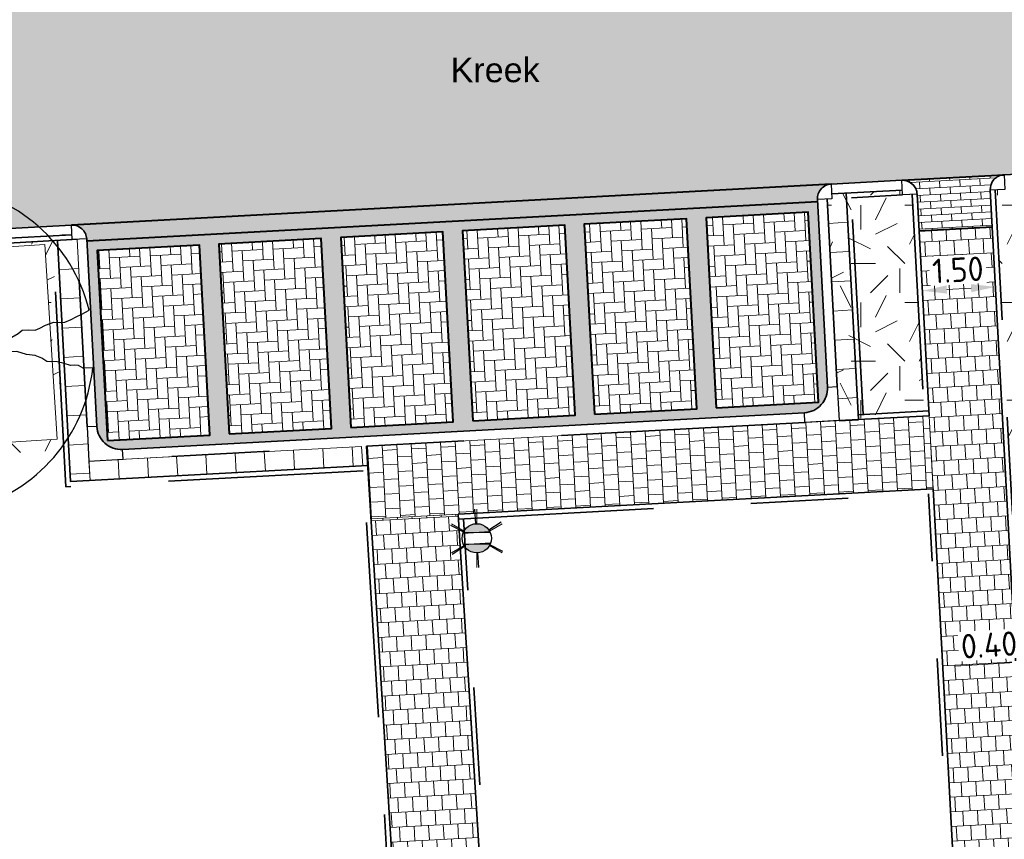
# Model space of a CAD drawing. Header units: metres. Extents: x 162305 to 163132, y 502542 to 502928.
# Tile 121 of 222: x 162471 to 162491, y 502844 to 502861. Entities that reach past the tile are written whole.
import ezdxf
from ezdxf.enums import TextEntityAlignment as Align

# ---------------------------------------------------------------- set-up
doc = ezdxf.new("R2010")
doc.units = ezdxf.units.M
for name, pattern in [('VH-OPSLUITBAND-SO', [10, 4, -2, 2, -2]), ('VH-TROTTOIRBAND-SO', [15, 5, -2, 2, -2, 2, -2]), ('ZZ-HIDDEN-SO', [4, 2, -2])]:
    doc.linetypes.add(name, pattern=pattern)
for name, color, linetype, lineweight, true_color in [('B-WE-OV-LICHTMAST-S-200', 190, 'Continuous', 18, 0x7f00ff), ('N-BH-VH-VERHARDING_BETONSTRAATSTEEN-Matje', 253, 'Continuous', 13, 0x828282), ('N-BH-VH-VERHARDING_TEGEL-A', 253, 'Continuous', 13, 0x828282), ('N-BH-VH-VERHARDING_TEGEL-Grijs', 253, 'Continuous', 13, 0x828282), ('N-WE-GR-BOOM-S', 3, 'Continuous', 25, 0x00ff00), ('N-WE-GR-PLANTGATVERBETERING-A', 92, 'Continuous', 13, 0x00bd00), ('N-WE-OV-LICHTMAST-S-200', 190, 'Continuous', 25, 0x7f00ff), ('N-WE-VH-GOOT_BSS-G', 5, 'Continuous', 35, 0x0000ff), ('N-WE-VH-KANTOPSLUITING_OPSLUITBAND_100X200-G', 150, 'VH-OPSLUITBAND-SO', 35, 0x007fff), ('N-WE-VH-KANTOPSLUITING_TROTTOIRBAND_180X200-G', 6, 'VH-TROTTOIRBAND-SO', 35, 0xff00ff), ('N-WE-VH-VERHARDING_BETONSTRAATSTEEN_DF_HALFSTEENS_EDELGRIJS-A', 254, 'Continuous', 13, 0xbebebe), ('N01-WE-VH-OPENVERHARDING_BETONSTRAATSTEEN-A', 32, 'Continuous', 18, 0xbd5e00)]:
    doc.layers.add(name, color=color, linetype=linetype, lineweight=lineweight, true_color=true_color)
for name, color, linetype, lineweight in [('N-BH-VH-MATERIAALGRENS-G', 7, 'Continuous', 40), ('N-WE-GR-GRAS-A-200', 62, 'Continuous', 18), ('N-WE-VH-KANTOPSLUITING_BETONRUG-G', 7, 'ZZ-HIDDEN-SO', 35), ('N-WE-VH-KANTOPSLUITING_VOORKANTBAND-G', 50, 'Continuous', 35), ('N-WE-VH-OPENVERHARDING_BETONSTRAATSTEEN-A', 92, 'Continuous', 18), ('N-WE-VH-OPENVERHARDING_TEGEL-A', 92, 'Continuous', 18), ('NW-HOEKELEMENT PARKEERPLAATS', 2, 'Continuous', 30), ('X-XX-AL-LEGENDA-G', 7, 'Continuous', 0), ('X-XX-AL-M', 7, 'Continuous', 18)]:
    doc.layers.add(name, color=color, linetype=linetype, lineweight=lineweight)
doc.layers.add('X-XX-AL-HULPLIJN 01-G', color=1, linetype='Continuous', lineweight=18, true_color=0xff0000, plot=False)
doc.styles.add('NLCS-ISO', font='NLCS-ISO.ttf')
doc.styles.add('NLCS-ISO-M200-T25', font='NLCS-ISO.ttf', dxfattribs={"height": 0.5})
doc.styles.add('StyleArial', font='arial.ttf')
doc.dimstyles.new('NLCS-M200-T25-PIJL_L2_H2', dxfattribs={"dimscale": 0.2, "dimtxt": 2.5, "dimasz": 2.5, "dimexe": 2, "dimexo": 2, "dimgap": 0.7, "dimtad": 1, "dimzin": 0, "dimdsep": 46, "dimtxsty": 'NLCS-ISO-M200-T25', "dimcen": 0, "dimdle": 2, "dimclrd": 256, "dimclre": 256, "dimclrt": 256, "dimazin": 0, "dimtfac": 1, "dimtdec": 3, "dimtofl": 0, "dimtmove": 0, "dimatfit": 3, "dimfxl": 2, "dimfxlon": 1, "dimtfillclr": 256, "dimtolj": 1, "dimtzin": 0, "dimlwd": -1, "dimlwe": -1, "dimarcsym": 0})
pattern_1 = [(273.08552769, (0, 0), (0.165930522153, -0.291491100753), [0.3, -0.3]), (3.08552769, (0, 0), (-0.01614797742, 0.29956508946), [])]
pattern_2 = [(0, (0, 0), (2, 2), [0.5, -1.5]), (0, (1.1, 1.2), (2, 2), [0.5, -1.5]), (90, (0.2, 0.7), (-2, 2), [0.5, -1.5]), (90, (1, 1.4), (-2, 2), [0.5, -1.5]), (45, (0.4, 1.4), (0, 2), [0.5, -2.328427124]), (135, (1.1, 0), (-2, 0), [0.5, -2.328427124]), (26.5650512, (0.5, 0.6), (2, 8e-10), [0.5, -3.972135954]), (26.5650512, (1.4, 1.6), (2, 8e-10), [0.5, -3.972135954]), (63.43494882, (1.4, 0), (1e-10, 2), [0.5, -3.972135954]), (63.43494882, (0.5, 0.9), (1e-10, 2), [0.5, -3.972135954]), (63.43494882, (1.2, 0.4), (1e-10, 2), [0.5, -3.972135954]), (116.5650512, (0, 1.1), (-8e-10, 2), [0.5, -3.972135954]), (153.43494882, (0.4, 0.3), (-2, 1e-10), [0.5, -3.972135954])]

# ---------------------------------------------------------------- blocks, each defined once
blk = doc.blocks.new('*D423')
at = {"layer": 'Defpoints', "color": 0, "transparency": 16777216}
for p in [(162492.567, 502847.901), (162492.97, 502847.857), (162492.572, 502847.808)]:
    blk.add_point(p, dxfattribs=at)
at = {"layer": 'X-XX-AL-M', "transparency": 16777216}
for p, q in [((162492.567, 502847.901), (162492.542, 502848.3)), ((162492.966, 502847.926), (162492.941, 502848.325)), ((162492.068, 502847.87), (162490.141, 502847.75)), ((162493.465, 502847.957), (162493.964, 502847.988))]:
    blk.add_line(p, q, dxfattribs=at)
for points in [[(162493.46, 502848.04), (162493.47, 502847.873), (162492.966, 502847.926)], [(162492.062, 502847.953), (162492.073, 502847.787), (162492.567, 502847.901)]]:
    blk.add_solid(points, dxfattribs=at)
at = {"layer": 'X-XX-AL-M', "transparency": 16777216, "insert": (162490.831, 502848.184), "char_height": 0.5, "attachment_point": 5, "rotation": 3.5556, "style": 'NLCS-ISO-M200-T25', "bg_fill": 3, "box_fill_scale": 1.1, "bg_fill_color": 256, "bg_fill_true_color": 13158600, "bg_fill_transparency": 0}
blk.add_mtext('\\A1;0.40', dxfattribs=at)
blk = doc.blocks.new('*D405')
at = {"layer": 'X-XX-AL-M', "transparency": 16777216}
for p, q in [((162490.962, 502855.524), (162490.984, 502855.125)), ((162489.464, 502855.444), (162489.486, 502855.044)), ((162490.463, 502855.498), (162489.964, 502855.471))]:
    blk.add_line(p, q, dxfattribs=at)
for points in [[(162489.959, 502855.554), (162489.968, 502855.387), (162489.464, 502855.444)], [(162490.458, 502855.581), (162490.467, 502855.414), (162490.962, 502855.524)]]:
    blk.add_solid(points, dxfattribs=at)
at = {"layer": 'X-XX-AL-M', "transparency": 16777216, "insert": (162490.192, 502855.874), "char_height": 0.5, "attachment_point": 5, "rotation": 3.0855, "style": 'NLCS-ISO-M200-T25', "bg_fill": 3, "box_fill_scale": 1.1, "bg_fill_color": 256, "bg_fill_true_color": 13158600, "bg_fill_transparency": 0}
blk.add_mtext('\\A1;1.50', dxfattribs=at)
at = {"layer": 'Defpoints', "color": 0, "transparency": 16777216}
for p in [(162489.453, 502855.656), (162490.962, 502855.524), (162489.464, 502855.444)]:
    blk.add_point(p, dxfattribs=at)
blk = doc.blocks.new('SGR-BOOM_2E GROOTTE')
h = blk.add_hatch(color=256)
edge = h.paths.add_edge_path()
edge.add_arc((-0.002, 0.003), 0.15, 0, 360)
at = {"flags": 128}
for points in [[(-0.393, 2.219), (-0.386, 2.091), (-0.348, 2.03), (-0.339, 1.969), (-0.341, 1.917), (-0.308, 1.837), (-0.277, 1.741), (-0.267, 1.599), (-0.216, 1.531), (-0.176, 1.447), (-0.153, 1.329), (-0.105, 1.196), (-0.101, 1.091), (-0.064, 1.01), (-0.03, 0.939), (-0.003, 0.885), (0.045, 1.05), (0.096, 1.142), (0.143, 1.23), (0.18, 1.291), (0.184, 1.376), (0.173, 1.464), (0.193, 1.531), (0.234, 1.613), (0.265, 1.725), (0.255, 1.772), (0.254, 1.878), (0.285, 1.965), (0.319, 2.036), (0.35, 2.117), (0.397, 2.217)], [(2.214, -0.385), (2.084, -0.378), (2.022, -0.34), (1.963, -0.33), (1.912, -0.335), (1.829, -0.3), (1.734, -0.27), (1.593, -0.259), (1.525, -0.21), (1.44, -0.168), (1.322, -0.144), (1.191, -0.097), (1.084, -0.093), (1.004, -0.057), (0.933, -0.022), (0.879, 0.005), (1.044, 0.053), (1.136, 0.103), (1.224, 0.15), (1.284, 0.188), (1.368, 0.191), (1.458, 0.18), (1.525, 0.201), (1.606, 0.24), (1.719, 0.273), (1.765, 0.263), (1.87, 0.262), (1.959, 0.292), (2.029, 0.328), (2.111, 0.357), (2.212, 0.405)], [(-2.219, 0.389), (-2.089, 0.381), (-2.027, 0.345), (-1.967, 0.335), (-1.916, 0.339), (-1.835, 0.305), (-1.74, 0.274), (-1.598, 0.264), (-1.531, 0.213), (-1.443, 0.17), (-1.325, 0.147), (-1.195, 0.102), (-1.09, 0.098), (-1.008, 0.061), (-0.938, 0.027), (-0.883, 0), (-1.048, -0.048), (-1.141, -0.099), (-1.229, -0.146), (-1.29, -0.183), (-1.374, -0.186), (-1.462, -0.176), (-1.531, -0.196), (-1.612, -0.237), (-1.723, -0.268), (-1.77, -0.258), (-1.876, -0.259), (-1.963, -0.29), (-2.034, -0.323), (-2.115, -0.352), (-2.216, -0.401)], [(-0.36, -2.218), (-0.311, -2.117), (-0.28, -2.037), (-0.248, -1.966), (-0.217, -1.878), (-0.216, -1.773), (-0.228, -1.725), (-0.195, -1.613), (-0.156, -1.531), (-0.135, -1.464), (-0.145, -1.375), (-0.141, -1.292), (-0.104, -1.231), (-0.057, -1.143), (-0.006, -1.05), (0.041, -0.885), (0.069, -0.939), (0.102, -1.01), (0.139, -1.092), (0.144, -1.196), (0.19, -1.328), (0.213, -1.447), (0.255, -1.531), (0.305, -1.599), (0.316, -1.741), (0.347, -1.836), (0.381, -1.918), (0.376, -1.968), (0.387, -2.031), (0.423, -2.09), (0.432, -2.205)]]:
    blk.add_lwpolyline(points, dxfattribs=at)
for start, end in [(100.0002, 170.1098), (10.2999, 79.792), (190.3241, 260.8433), (281.0946, 350.0621)]:
    blk.add_arc((-0.002, 0.003), 2.25, start, end)
blk = doc.blocks.new('B-SOV-LICHTMAST-SO')
for p, q in [((0, 1.5), (0, 3)), ((-1.3, 0.75), (-2.6, 1.5)), ((1.3, 0.75), (2.6, 1.5)), ((-1.3, -0.75), (-2.6, -1.5)), ((1.3, -0.75), (2.6, -1.5)), ((0, -1.5), (0, -3))]:
    blk.add_line(p, q)
at = {"flags": 128}
for points in [[(-1.38, 0.59), (1.38, 0.59)], [(-1.38, -0.59), (1.38, -0.59)]]:
    blk.add_lwpolyline(points, dxfattribs=at)
blk.add_circle((0, 0), 1.5)
at = {"style": 'NLCS-ISO'}
blk.add_attdef('TYPE', text='', height=1.8, dxfattribs=at).set_placement((0, 3), align=Align.BOTTOM_CENTER)
blk = doc.blocks.new('SOV-LICHTMAST-SO')
h = blk.add_hatch(color=256)
h.paths.add_polyline_path([(1.38, 0.59, 0.658505), (-1.38, 0.59)])
h.paths.add_polyline_path([(-1.38, -0.59, 0.658505), (1.38, -0.59)])
at = {"flags": 128}
for points in [[(0, 1.5), (0, 3)], [(-2.6, 1.5), (-1.3, 0.75)], [(1.3, 0.75), (2.6, 1.5)], [(-1.38, 0.59), (1.38, 0.59)], [(-2.6, -1.5), (-1.3, -0.75)], [(-1.38, -0.59), (1.38, -0.59)], [(2.6, -1.5), (1.3, -0.75)], [(0, -1.5), (0, -3)]]:
    blk.add_lwpolyline(points, dxfattribs=at)
blk.add_circle((0, 0), 1.5)
at = {"style": 'NLCS-ISO'}
blk.add_attdef('TYPE', text='', height=1.8, dxfattribs=at).set_placement((0, 3), align=Align.BOTTOM_CENTER)

msp = doc.modelspace()

# ---------------------------------------------------------------- hatches: boundary and pattern name
at = {"layer": 'N-WE-GR-GRAS-A-200'}
h = msp.add_hatch(dxfattribs=at)
h.set_pattern_fill('AGR-GRAS_02-SO', color=256, scale=0.2, style=0, pattern_type=2)
h.set_pattern_definition(pattern_2)
h.paths.add_polyline_path([(162421.517, 502819.726), (162435.034, 502820.576), (162435.169, 502820.432), (162435.343, 502820.275), (162435.553, 502820.121), (162435.897, 502819.944), (162436.228, 502819.841), (162436.649, 502819.789), (162442.014, 502820.095), (162442.181, 502820.21), (162442.325, 502817.953), (162445.008, 502818.123), (162446.244, 502817.251), (162443.192, 502817.061), (162443.511, 502811.925), (162442.505, 502811.858), (162442.17, 502817.226), (162424.634, 502816.13), (162424.643, 502815.982), (162424.967, 502810.771), (162422.081, 502810.59)])
edge = h.paths.add_edge_path(flags=16)
edge.add_ellipse((162362.043, 502852.57), major_axis=(-0.0024, 0.0374), ratio=0.999228, start_angle=0, end_angle=360, ccw=False)
edge = h.paths.add_edge_path(flags=16)
edge.add_ellipse((162362.585, 502843.074), major_axis=(-0.0024, 0.0374), ratio=0.999228, start_angle=0, end_angle=360, ccw=False)
edge = h.paths.add_edge_path(flags=16)
edge.add_ellipse((162361.375, 502862.47), major_axis=(-0.0024, 0.0374), ratio=0.999228, start_angle=0, end_angle=360, ccw=False)
h.paths.add_polyline_path([(162362.219, 502859.55), (162362.319, 502859.557), (162363.515, 502840.078), (162363.415, 502840.072), (162363.443, 502839.623), (162363.543, 502839.629), (162363.629, 502838.217), (162362.822, 502838.159), (162362.786, 502838.484), (162362.788, 502838.484), (162362.758, 502838.774), (162362.163, 502845.491), (162360.898, 502866.676), (162361.878, 502866.739), (162362.291, 502860.006), (162362.191, 502860)])
h.paths.add_polyline_path([(162370.36, 502859.13), (162370.182, 502861.923), (162370.463, 502861.92), (162370.486, 502861.402), (162370.779, 502861.415), (162370.814, 502860.896), (162371.337, 502860.935), (162371.387, 502859.961), (162371.777, 502859.979), (162371.78, 502859.223)])
edge = h.paths.add_edge_path(flags=16)
edge.add_ellipse((162389.544, 502924.307), major_axis=(-0.0024, 0.0375), ratio=0.999228, start_angle=0, end_angle=360, ccw=False)
edge = h.paths.add_edge_path(flags=16)
edge.add_ellipse((162379.964, 502923.711), major_axis=(-0.0024, 0.0375), ratio=0.999228, start_angle=0, end_angle=360, ccw=False)
h.paths.add_polyline_path([(162371.042, 502923.041), (162371.029, 502923.547), (162371.022, 502923.655), (162398.112, 502925.305), (162398.145, 502924.764)])
edge = h.paths.add_edge_path(flags=16)
edge.add_ellipse((162472.361, 502871.473), major_axis=(-0.0024, 0.0375), ratio=0.999228, start_angle=0, end_angle=360, ccw=False)
edge = h.paths.add_edge_path(flags=16)
edge.add_ellipse((162472.286, 502872.403), major_axis=(-0.0024, 0.0375), ratio=0.999228, start_angle=0, end_angle=360, ccw=False)
edge = h.paths.add_edge_path(flags=16)
edge.add_ellipse((162481.311, 502872.974), major_axis=(-0.0024, 0.0375), ratio=0.999228, start_angle=0, end_angle=360, ccw=False)
edge = h.paths.add_edge_path(flags=16)
edge.add_ellipse((162481.4, 502872.078), major_axis=(-0.0024, 0.0375), ratio=0.999228, start_angle=0, end_angle=360, ccw=False)
edge = h.paths.add_edge_path(flags=16)
edge.add_ellipse((162491.481, 502873.637), major_axis=(-0.0024, 0.0375), ratio=0.999228, start_angle=0, end_angle=360, ccw=False)
edge = h.paths.add_edge_path()
edge.add_line((162491.614, 502871.718), (162490.496, 502871.657))
edge.add_line((162490.496, 502871.657), (162490.491, 502871.77))
edge.add_line((162490.491, 502871.77), (162478.157, 502870.992))
edge.add_line((162478.157, 502870.992), (162470.974, 502870.605))
edge.add_line((162470.974, 502870.605), (162470.856, 502872.5))
edge.add_line((162470.856, 502872.5), (162485.627, 502873.415))
edge.add_line((162485.627, 502873.415), (162493.227, 502873.874))
edge.add_line((162493.227, 502873.874), (162492.846, 502880.392))
edge.add_line((162492.846, 502880.392), (162493.987, 502880.465))
edge.add_line((162493.987, 502880.465), (162494.519, 502871.874))
edge.add_line((162494.519, 502871.874), (162491.646, 502871.719))
edge.add_ellipse((162491.628, 502871.752), major_axis=(-0.0024, 0.0375), ratio=0.999228, start_angle=204.2611, end_angle=514.6215)
h.paths.add_polyline_path([(162503.076, 502855.443), (162503.175, 502855.449), (162503.182, 502855.349), (162507.723, 502855.63), (162508.325, 502845.898), (162508.826, 502845.929), (162509.922, 502845.996), (162508.48, 502869.305), (162502.561, 502868.939), (162502.362, 502868.295), (162502.373, 502866.891)])
h.paths.add_polyline_path([(162538.734, 502870.453), (162538.737, 502870.459), (162538.743, 502870.478), (162538.747, 502870.497), (162538.75, 502870.516), (162538.751, 502870.535), (162538.75, 502870.553), (162538.747, 502870.572), (162538.743, 502870.591), (162538.737, 502870.611), (162538.729, 502870.629), (162538.722, 502870.641), (162538.703, 502870.938), (162537.951, 502870.89), (162537.968, 502870.619), (162537.965, 502870.611), (162537.958, 502870.591), (162537.954, 502870.572), (162537.952, 502870.553), (162537.951, 502870.535), (162537.952, 502870.516), (162537.954, 502870.497), (162537.958, 502870.478), (162537.965, 502870.459), (162537.973, 502870.44), (162537.98, 502870.426), (162537.999, 502870.138), (162538.751, 502870.186)], flags=16)
edge = h.paths.add_edge_path(flags=16)
edge.add_ellipse((162531.906, 502869.982), major_axis=(-0.25, 0), ratio=1, start_angle=-146.5113, end_angle=206.759, ccw=False)
edge.add_line((162532.115, 502870.12), (162532.13, 502870.095))
edge = h.paths.add_edge_path(flags=16)
edge.add_ellipse((162511.919, 502869.277), major_axis=(-0.0024, 0.0375), ratio=0.999228, start_angle=0, end_angle=360, ccw=False)
edge = h.paths.add_edge_path(flags=16)
edge.add_ellipse((162522.497, 502868.462), major_axis=(-0.0024, 0.0375), ratio=0.999228, start_angle=0, end_angle=360, ccw=False)
edge = h.paths.add_edge_path(flags=16)
edge.add_ellipse((162522.447, 502869.89), major_axis=(-0.0024, 0.0375), ratio=0.999228, start_angle=0, end_angle=360, ccw=False)
edge = h.paths.add_edge_path(flags=16)
edge.add_ellipse((162532.379, 502869.057), major_axis=(-0.0024, 0.0375), ratio=0.999228, start_angle=0, end_angle=360, ccw=False)
edge = h.paths.add_edge_path()
edge.add_line((162511.902, 502867.747), (162510.21, 502867.645))
edge.add_line((162510.21, 502867.645), (162510.109, 502869.306))
edge.add_line((162510.109, 502869.306), (162538.74, 502871.078))
edge.add_line((162538.74, 502871.078), (162538.844, 502869.377))
edge.add_line((162538.844, 502869.377), (162511.943, 502867.75))
edge.add_ellipse((162511.92, 502867.78), major_axis=(-0.0024, 0.0375), ratio=0.999228, start_angle=212.8954, end_angle=506.7392)
edge = h.paths.add_edge_path(flags=16)
edge.add_ellipse((162554.017, 502704.407), major_axis=(-0.25, 0), ratio=1, start_angle=-19.7806, end_angle=333.4897, ccw=False)
edge.add_line((162553.781, 502704.492), (162553.793, 502704.519))
edge = h.paths.add_edge_path()
edge.add_ellipse((162551.443, 502714.761), major_axis=(-0.579, 0), ratio=1, start_angle=88.3276, end_angle=98.4248)
edge.add_line((162551.528, 502714.188), (162556.303, 502714.513))
edge.add_line((162556.303, 502714.513), (162556.577, 502710.125))
edge.add_line((162556.577, 502710.125), (162556.776, 502710.137))
edge.add_line((162556.776, 502710.137), (162556.846, 502709.236))
edge.add_line((162556.846, 502709.236), (162552.732, 502708.974))
edge.add_line((162552.732, 502708.974), (162552.986, 502704.982))
edge.add_line((162552.986, 502704.982), (162557.154, 502705.248))
edge.add_line((162557.154, 502705.248), (162557.171, 502705.029))
edge.add_line((162557.171, 502705.029), (162577.095, 502706.273))
edge.add_line((162577.095, 502706.273), (162577.219, 502706.826))
edge.add_line((162577.219, 502706.826), (162577.305, 502705.378))
edge.add_line((162577.305, 502705.378), (162549.792, 502703.693))
edge.add_line((162549.792, 502703.693), (162549.16, 502713.814))
edge.add_line((162549.16, 502713.814), (162549.362, 502713.826))
edge.add_line((162549.362, 502713.826), (162549.356, 502713.926))
edge.add_line((162549.356, 502713.926), (162550.264, 502713.982))
edge.add_ellipse((162550.22, 502714.681), major_axis=(-0.7, 0), ratio=1, start_angle=93.5531, end_angle=128.9932)
edge.add_line((162550.661, 502714.137), (162551.426, 502714.182))
edge = h.paths.add_edge_path(flags=16)
edge.add_ellipse((162508.182, 502708.963), major_axis=(-0.0024, 0.0375), ratio=0.999228, start_angle=0, end_angle=360, ccw=False)
edge = h.paths.add_edge_path(flags=16)
edge.add_ellipse((162498.418, 502708.139), major_axis=(-0.0024, 0.0375), ratio=0.999228, start_angle=0, end_angle=360, ccw=False)
edge = h.paths.add_edge_path(flags=16)
edge.add_ellipse((162487.929, 502707.676), major_axis=(-0.0024, 0.0375), ratio=0.999228, start_angle=0, end_angle=360, ccw=False)
edge = h.paths.add_edge_path(flags=16)
edge.add_ellipse((162478.214, 502707.105), major_axis=(-0.0024, 0.0375), ratio=0.999228, start_angle=0, end_angle=360, ccw=False)
h.paths.add_polyline_path([(162476.685, 502707.087), (162505.879, 502708.912), (162539.79, 502710.978), (162539.851, 502709.987), (162476.746, 502706.099)])
edge = h.paths.add_edge_path(flags=16)
edge.add_ellipse((162395.834, 502721.362), major_axis=(-0.0024, 0.0374), ratio=0.999228, start_angle=0, end_angle=360, ccw=False)
edge = h.paths.add_edge_path(flags=16)
edge.add_ellipse((162396.47, 502711.185), major_axis=(-0.0024, 0.0374), ratio=0.999228, start_angle=0, end_angle=360, ccw=False)
edge = h.paths.add_edge_path()
edge.add_line((162395.383, 502731.715), (162396.765, 502708.907))
edge.add_line((162396.765, 502708.907), (162397.036, 502704.3))
edge.add_line((162397.036, 502704.3), (162396.295, 502704.256))
edge.add_line((162396.295, 502704.256), (162395.798, 502704.697))
edge.add_line((162395.798, 502704.697), (162394.018, 502733.935))
edge.add_line((162394.018, 502733.935), (162394.9, 502734.934))
edge.add_line((162394.9, 502734.934), (162395.187, 502734.952))
edge.add_line((162395.187, 502734.952), (162395.379, 502731.782))
edge.add_ellipse((162395.364, 502731.747), major_axis=(-0.0024, 0.0374), ratio=0.999228, start_angle=333.5251, end_angle=566.1217)
edge = h.paths.add_edge_path(flags=16)
edge.add_ellipse((162599.331, 502707.364), major_axis=(-0.0024, 0.0375), ratio=0.999228, start_angle=0, end_angle=360, ccw=False)
edge = h.paths.add_edge_path(flags=16)
edge.add_ellipse((162589.565, 502706.823), major_axis=(-0.0024, 0.0375), ratio=0.999228, start_angle=0, end_angle=360, ccw=False)
edge = h.paths.add_edge_path()
edge.add_ellipse((162583.961, 502706.24), major_axis=(-0.25, 0), ratio=1, start_angle=93.4892, end_angle=273.4892)
edge.add_line((162583.945, 502706.489), (162583.943, 502706.535))
edge.add_line((162583.943, 502706.535), (162608.977, 502708.062))
edge.add_line((162608.977, 502708.062), (162609.022, 502707.322))
edge.add_line((162609.022, 502707.322), (162583.988, 502705.788))
edge.add_line((162583.988, 502705.788), (162583.976, 502705.99))
edge = h.paths.add_edge_path(flags=16)
edge.add_ellipse((162616.144, 502666.519), major_axis=(-0.0024, 0.0374), ratio=0.999228, start_angle=0, end_angle=360, ccw=False)
edge = h.paths.add_edge_path(flags=16)
edge.add_ellipse((162615.418, 502676.401), major_axis=(-0.0024, 0.0374), ratio=0.999228, start_angle=0, end_angle=360, ccw=False)
edge = h.paths.add_edge_path()
edge.add_ellipse((162615.429, 502664.807), major_axis=(-0.25, 0), ratio=1, start_angle=33.4892, end_angle=333.4892)
edge.add_line((162615.205, 502664.919), (162615.153, 502664.945))
edge.add_line((162615.153, 502664.945), (162613.958, 502684.042))
edge.add_line((162613.958, 502684.042), (162615.141, 502684.116))
edge.add_line((162615.141, 502684.116), (162615.159, 502683.799))
edge.add_line((162615.159, 502683.799), (162616.307, 502665.548))
edge.add_line((162616.307, 502665.548), (162616.303, 502665.534))
edge.add_line((162616.303, 502665.534), (162616.301, 502665.515))
edge.add_line((162616.301, 502665.515), (162616.3, 502665.496))
edge.add_line((162616.3, 502665.496), (162616.301, 502665.477))
edge.add_line((162616.301, 502665.477), (162616.303, 502665.458))
edge.add_line((162616.303, 502665.458), (162616.308, 502665.439))
edge.add_line((162616.308, 502665.439), (162616.314, 502665.42))
edge.add_line((162616.314, 502665.42), (162616.315, 502665.418))
edge.add_line((162616.315, 502665.418), (162616.722, 502658.942))
edge.add_line((162616.722, 502658.942), (162615.533, 502658.854))
edge.add_line((162615.533, 502658.854), (162615.172, 502664.637))
edge.add_line((162615.172, 502664.637), (162615.22, 502664.669))
h.paths.add_polyline_path([(162613.807, 502655.383), (162613.598, 502658.712), (162613.638, 502658.715), (162613.934, 502653.992), (162582.144, 502652.018), (162582.063, 502653.317)])
h.paths.add_polyline_path([(162630.424, 502647.556), (162630.699, 502642.626), (162628.4, 502642.494), (162627.777, 502642.458), (162627.786, 502642.278), (162603.433, 502640.765), (162603.114, 502645.897), (162602.077, 502645.841), (162602.105, 502645.392), (162602.141, 502645.394), (162602.467, 502640.049), (162633.855, 502641.963), (162634.145, 502641.982), (162633.881, 502644.367), (162633.717, 502645), (162633.378, 502645.727), (162632.876, 502646.364), (162632.286, 502646.854), (162631.624, 502647.211)])
edge = h.paths.add_edge_path(flags=16)
edge.add_ellipse((162567.845, 502652.2), major_axis=(-0.0024, 0.0375), ratio=0.999228, start_angle=0, end_angle=360, ccw=False)
edge = h.paths.add_edge_path()
edge.add_line((162548.046, 502650.768), (162548.03, 502651.015))
edge.add_line((162548.03, 502651.015), (162549.486, 502651.109))
edge.add_line((162549.486, 502651.109), (162549.486, 502650.517))
edge.add_line((162549.486, 502650.517), (162550.286, 502650.517))
edge.add_line((162550.286, 502650.517), (162550.286, 502651.16))
edge.add_line((162550.286, 502651.16), (162558.56, 502651.693))
edge.add_ellipse((162558.587, 502651.719), major_axis=(-0.0024, 0.0375), ratio=0.999228, start_angle=129.7834, end_angle=230.2968)
edge.add_line((162558.617, 502651.697), (162573.877, 502652.68))
edge.add_line((162573.877, 502652.68), (162573.944, 502651.609))
edge.add_line((162573.944, 502651.609), (162548.093, 502650.004))
edge.add_line((162548.093, 502650.004), (162548.05, 502650.705))
edge.add_ellipse((162548.028, 502650.735), major_axis=(-0.0024, 0.0375), ratio=0.999228, start_angle=211.6727, end_angle=328.1784)
edge = h.paths.add_edge_path(flags=16)
edge.add_ellipse((162430.665, 502659.865), major_axis=(-0.0024, 0.0375), ratio=0.999228, start_angle=0, end_angle=360, ccw=False)
edge = h.paths.add_edge_path(flags=16)
edge.add_ellipse((162420.419, 502659.642), major_axis=(-0.0024, 0.0375), ratio=0.999228, start_angle=0, end_angle=360, ccw=False)
edge = h.paths.add_edge_path(flags=16)
edge.add_ellipse((162411.256, 502659.155), major_axis=(-0.0024, 0.0375), ratio=0.999228, start_angle=0, end_angle=360, ccw=False)
h.paths.add_polyline_path([(162435.507, 502661.043), (162435.323, 502659.857), (162409.633, 502658.262), (162409.562, 502659.421), (162417.311, 502659.909), (162417.311, 502659.564), (162418.111, 502659.564), (162418.111, 502659.962)])
edge = h.paths.add_edge_path()
edge.add_arc((162406.536, 502665.135), 0.25, 314.1361, 386.759)
edge.add_line((162406.759, 502665.248), (162406.744, 502665.273))
edge.add_arc((162406.536, 502665.135), 0.25, 33.4892, 53.1521)
edge.add_line((162406.686, 502665.335), (162405.617, 502682.119))
edge.add_line((162405.617, 502682.119), (162404.587, 502699.361))
edge.add_line((162404.587, 502699.361), (162405.114, 502699.394))
edge.add_line((162405.114, 502699.394), (162407.566, 502659.298))
edge.add_line((162407.566, 502659.298), (162407.073, 502659.267))
edge.add_line((162407.073, 502659.267), (162407.068, 502659.343))
edge.add_line((162407.068, 502659.343), (162407.062, 502659.43))
edge.add_line((162407.062, 502659.43), (162406.71, 502664.956))
h.paths.add_polyline_path([(162384.175, 502626.989), (162385.046, 502626.592), (162372.825, 502599.014), (162371.335, 502595.495), (162370.722, 502593.495), (162370.394, 502591.743), (162370.27, 502590.819), (162370.22, 502589.04), (162370.38, 502587.03), (162370.565, 502585.909), (162371.415, 502583.295), (162372.193, 502581.707), (162370.908, 502584.33), (162369.966, 502586.806), (162369.747, 502588.04), (162369.616, 502589.543), (162369.609, 502591.028), (162369.765, 502592.585), (162370.157, 502594.429), (162370.745, 502596.215), (162373.739, 502603.155), (162382.073, 502622.389), (162383.982, 502627.016)])
h.paths.add_polyline_path([(162633.546, 502600.513), (162633.828, 502595.971), (162634.923, 502596.039), (162635.361, 502596.088), (162635.807, 502596.254), (162636.127, 502596.481), (162636.395, 502596.782), (162636.609, 502597.185), (162636.68, 502597.521), (162636.692, 502597.852), (162636.458, 502601.632), (162636.458, 502601.69), (162604.902, 502599.753), (162604.852, 502599.75), (162605.149, 502595.651), (162605.325, 502595.091), (162605.529, 502594.771), (162606.031, 502594.327), (162606.489, 502594.101), (162606.98, 502594.014), (162607.398, 502594.03), (162607.379, 502594.329), (162607.479, 502594.335), (162607.197, 502598.877)])
h = msp.add_hatch(dxfattribs=at)
h.set_pattern_fill('AGR-GRAS_02-SO', color=256, scale=0.2, style=0, pattern_type=2)
h.set_pattern_definition(pattern_2)
h.paths.add_polyline_path([(162490.955, 502857.511), (162491.155, 502857.522), (162491.149, 502857.622), (162494.231, 502857.788), (162494.704, 502857.776), (162495.268, 502857.651), (162495.799, 502857.412), (162496.244, 502857.083), (162496.701, 502856.586), (162496.958, 502856.1), (162497.141, 502855.486), (162497.189, 502855.081), (162497.083, 502855.071), (162497.089, 502854.971), (162492.547, 502854.69), (162493.341, 502845.1), (162492.497, 502845.03), (162491.654, 502844.96)], flags=0)
h = msp.add_hatch(dxfattribs=at)
h.set_pattern_fill('AGR-GRAS_02-SO', color=256, scale=0.2, style=0, pattern_type=2)
h.set_pattern_definition(pattern_2)
h.paths.add_polyline_path([(162487.756, 502852.782), (162487.511, 502857.322), (162487.611, 502857.331), (162487.602, 502857.432), (162489.053, 502857.509), (162489.058, 502857.409), (162489.258, 502857.42), (162489.499, 502852.976)])
h = msp.add_hatch(dxfattribs=at)
h.set_pattern_fill('AGR-GRAS_02-SO', color=256, scale=0.2, style=0, pattern_type=2)
h.set_pattern_definition(pattern_2)
h.paths.add_polyline_path([(162466.546, 502856.196), (162471.634, 502856.47), (162471.866, 502852.179), (162471.459, 502852.155), (162466.81, 502851.894), (162466.798, 502852.087), (162471.726, 502852.4), (162471.471, 502856.392), (162466.553, 502856.079)], flags=0)
at = {"layer": 'N-WE-VH-OPENVERHARDING_BETONSTRAATSTEEN-A', "true_color": 0xffffff}
h = msp.add_hatch(dxfattribs=at)
h.set_pattern_fill('AVH-BSS_KEIFORMAAT_ELLEBOOG', scale=2, angle=93.0855, pattern_type=2)
h.set_pattern_definition([(93.085527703, (0, 0), (-0.22099914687, 0.19839197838), [0.63, -0.21]), (3.085527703, (-0.4194, -0.0226), (-0.22099914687, 0.19839197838), [0.63, -0.21])])
h.paths.add_polyline_path([(162485.029, 502856.942), (162487.125, 502857.055), (162487.335, 502853.16), (162485.238, 502853.047)])
h.paths.add_polyline_path([(162482.532, 502856.807), (162484.629, 502856.92), (162484.839, 502853.026), (162482.742, 502852.913)])
h.paths.add_polyline_path([(162480.036, 502856.673), (162482.133, 502856.786), (162482.343, 502852.891), (162480.246, 502852.778)])
h.paths.add_polyline_path([(162477.539, 502856.538), (162479.636, 502856.651), (162479.846, 502852.757), (162477.749, 502852.644)])
h.paths.add_polyline_path([(162475.043, 502856.403), (162477.14, 502856.516), (162477.35, 502852.622), (162475.253, 502852.509)])
h.paths.add_polyline_path([(162472.547, 502856.269), (162474.644, 502856.382), (162474.854, 502852.487), (162472.757, 502852.374)])
h.paths.add_polyline_path([(162484.463, 502867.426), (162486.56, 502867.539), (162486.77, 502863.645), (162484.673, 502863.532)])
h.paths.add_polyline_path([(162481.967, 502867.292), (162484.064, 502867.405), (162484.274, 502863.511), (162482.177, 502863.398)])
h.paths.add_polyline_path([(162479.471, 502867.157), (162481.568, 502867.27), (162481.777, 502863.376), (162479.681, 502863.263)])
h.paths.add_polyline_path([(162476.974, 502867.023), (162479.071, 502867.136), (162479.281, 502863.241), (162477.184, 502863.128)])
h.paths.add_polyline_path([(162474.478, 502866.888), (162476.575, 502867.001), (162476.785, 502863.107), (162474.688, 502862.994)])
h.paths.add_polyline_path([(162471.981, 502866.754), (162474.078, 502866.867), (162474.288, 502862.972), (162472.191, 502862.859)])
at = {"layer": 'N-WE-VH-OPENVERHARDING_BETONSTRAATSTEEN-A', "true_color": 0x333333}
h = msp.add_hatch(dxfattribs=at)
h.set_pattern_fill('AVH-BSS_DIKFORMAAT_HALFST', color=250, scale=2, angle=273.0855, pattern_type=2)
h.set_pattern_definition([(273.085527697, (0, 0), (0.22898412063, -0.402257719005), [0.138, -0.138]), (3.085527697, (0, 0), (-0.007428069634, 0.137799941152), [])])
h.paths.add_polyline_path([(162465.406, 502856.084), (162465.403, 502856.134, -0.414214), (162465.686, 502856.45), (162450.109, 502855.61, -0.414214), (162450.425, 502855.327), (162450.427, 502855.277)])
h.paths.add_polyline_path([(162465.39, 502861.942, -0.414214), (162465.075, 502862.225), (162465.072, 502862.275), (162450.094, 502861.468), (162450.096, 502861.418, -0.414214), (162449.813, 502861.102)])
h.paths.add_polyline_path([(162487.299, 502863.123, -0.414214), (162486.983, 502863.406), (162486.981, 502863.456), (162472.002, 502862.649), (162472.005, 502862.599, -0.414214), (162471.722, 502862.283)])
h.paths.add_polyline_path([(162487.314, 502857.265), (162487.312, 502857.315, -0.414214), (162487.595, 502857.631), (162472.018, 502856.791, -0.414214), (162472.333, 502856.508), (162472.336, 502856.458)])
h = msp.add_hatch(dxfattribs=at)
h.set_pattern_fill('AVH-BSS_DIKFORMAAT_HALFST', color=250, scale=2, angle=93.0855, pattern_type=2)
h.set_pattern_definition([(93.085527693, (0, 0), (-0.2289841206, 0.40225771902), [0.138, -0.138]), (183.085527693, (0, 0), (0.007428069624, -0.137799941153), [])])
edge = h.paths.add_edge_path()
edge.add_arc((162491.155, 502857.522), 0.3, 93.0855, 183.0855)
edge.add_line((162490.855, 502857.506), (162490.896, 502856.757))
edge.add_line((162490.896, 502856.757), (162489.398, 502856.676))
edge.add_line((162489.398, 502856.676), (162489.357, 502857.425))
edge.add_arc((162489.058, 502857.409), 0.3, 3.0855, 93.0855)
edge.add_line((162489.042, 502857.709), (162491.139, 502857.822))
h = msp.add_hatch(dxfattribs=at)
h.set_pattern_fill('AVH-BSS_DIKFORMAAT_HALFST', color=250, scale=2, angle=273.5529, pattern_type=2)
h.set_pattern_definition([(273.552878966, (0, 0), (0.23225760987, -0.40037657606), [0.138, -0.138]), (3.552878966, (0, 0), (-0.00855181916, 0.137734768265), [])])
h.paths.add_polyline_path([(162465.406, 502856.084), (162450.427, 502855.277), (162450.632, 502851.482, 0.414214), (162451.158, 502851.01), (162465.138, 502851.763, 0.414214), (162465.61, 502852.29)])
h.paths.add_polyline_path([(162462.93, 502851.845), (162460.833, 502851.732), (162460.623, 502855.626), (162462.72, 502855.739)], flags=16)
h.paths.add_polyline_path([(162463.12, 502855.761), (162465.217, 502855.874), (162465.427, 502851.979), (162463.33, 502851.866)], flags=16)
h.paths.add_polyline_path([(162460.434, 502851.71), (162458.337, 502851.597), (162458.127, 502855.492), (162460.224, 502855.605)], flags=16)
h.paths.add_polyline_path([(162457.937, 502851.576), (162455.84, 502851.463), (162455.631, 502855.357), (162457.728, 502855.47)], flags=16)
h.paths.add_polyline_path([(162455.441, 502851.441), (162453.344, 502851.328), (162453.134, 502855.222), (162455.231, 502855.335)], flags=16)
h.paths.add_polyline_path([(162452.945, 502851.307), (162450.848, 502851.193), (162450.638, 502855.088), (162452.735, 502855.201)], flags=16)
h.paths.add_polyline_path([(162487.314, 502857.265), (162472.336, 502856.458), (162472.541, 502852.663, 0.414214), (162473.067, 502852.191), (162487.047, 502852.944, 0.414214), (162487.519, 502853.471)])
h.paths.add_polyline_path([(162474.644, 502856.382), (162474.854, 502852.487), (162472.757, 502852.374), (162472.547, 502856.269)], flags=16)
h.paths.add_polyline_path([(162475.043, 502856.403), (162477.14, 502856.516), (162477.35, 502852.622), (162475.253, 502852.509)], flags=16)
h.paths.add_polyline_path([(162477.539, 502856.538), (162479.636, 502856.651), (162479.846, 502852.757), (162477.749, 502852.644)], flags=16)
h.paths.add_polyline_path([(162480.036, 502856.673), (162482.133, 502856.786), (162482.343, 502852.891), (162480.246, 502852.778)], flags=16)
h.paths.add_polyline_path([(162482.532, 502856.807), (162484.629, 502856.92), (162484.839, 502853.026), (162482.742, 502852.913)], flags=16)
h.paths.add_polyline_path([(162485.029, 502856.942), (162487.125, 502857.055), (162487.335, 502853.16), (162485.238, 502853.047)], flags=16)
at = {"layer": 'N-WE-VH-OPENVERHARDING_TEGEL-A', "true_color": 0x333333}
h = msp.add_hatch(dxfattribs=at)
h.set_pattern_fill('AVH-TEGEL_400X600_BLOK', color=250, angle=3.0855, pattern_type=2)
h.set_pattern_definition([(3.086, (162487.9055, 502857.4472), (-0.032296, 0.59913), []), (93.086, (162487.90548, 502857.44722), (-0.39942, -0.02153), [])])
h.paths.add_polyline_path([(162487.611, 502857.331), (162487.606, 502857.431), (162487.905, 502857.447), (162488.156, 502852.804), (162487.756, 502852.782), (162487.511, 502857.326)])
h = msp.add_hatch(dxfattribs=at)
h.set_pattern_fill('AVH-TEGEL_300X300_HALFST', color=250, angle=273.0855, pattern_type=2)
h.set_pattern_definition(pattern_1)
h.paths.add_polyline_path([(162489.398, 502856.676), (162490.896, 502856.757), (162492.342, 502829.93), (162490.845, 502829.837)])
h = msp.add_hatch(dxfattribs=at)
h.set_pattern_fill('AVH-TEGEL_400X600_BLOK', color=250, angle=3.0855, pattern_type=2)
h.set_pattern_definition([(3.086, (162471.73435, 502856.4754), (-0.032296, 0.59913), []), (93.0855, (162471.73435, 502856.47538), (-0.39942, -0.02153), [])])
h.paths.add_polyline_path([(162472.341, 502852.652), (162472.134, 502856.497), (162471.734, 502856.475), (162472.001, 502851.533), (162472.4, 502851.554)])
h = msp.add_hatch(dxfattribs=at)
h.set_pattern_fill('AVH-TEGEL_300X300_HALFST', color=250, angle=3.0361, pattern_type=2)
h.set_pattern_definition([(3.03605687, (0, 0), (0.29163426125, 0.165678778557), [0.3, -0.3]), (93.03605687, (0, 0), (-0.29957892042, -0.01588931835), [])])
h.paths.add_polyline_path([(162478.069, 502852.26), (162489.602, 502852.882), (162489.683, 502851.383), (162478.161, 502850.769)])
h = msp.add_hatch(dxfattribs=at)
h.set_pattern_fill('AVH-TEGEL_400X600_BLOK', color=250, angle=273.0855, pattern_type=2)
h.set_pattern_definition([(273.086, (162472.3787, 502851.9535), (0.59913, 0.032296), []), (3.0855, (162472.37868, 502851.9535), (-0.02153, 0.39942), [])])
h.paths.add_polyline_path([(162472.4, 502851.554), (162472.379, 502851.954), (162477.969, 502852.255), (162477.994, 502851.856)])
h = msp.add_hatch(dxfattribs=at)
h.set_pattern_fill('AVH-TEGEL_300X300_HALFST', color=250, angle=273.0855, pattern_type=2)
h.set_pattern_definition(pattern_1)
h.paths.add_polyline_path([(162481.292, 502829.241), (162479.495, 502829.144), (162478.161, 502850.769), (162479.95, 502850.864)])
at = {"layer": 'N01-WE-VH-OPENVERHARDING_BETONSTRAATSTEEN-A'}
h = msp.add_hatch(dxfattribs=at)
h.set_pattern_fill('AVH-BSS_LINGEFORMAAT_KEPER', color=256, scale=2, angle=3.5408, pattern_type=2)
h.set_pattern_definition([(48.540797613, (0, 0), (-0.013974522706, 0.2258422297), [0.64, -0.32]), (138.540797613, (0.10593, 0.11991), (0.013974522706, -0.2258422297), [0.64, -0.32])])
edge = h.paths.add_edge_path()
edge.add_arc((162493.651, 502866.47), 3, 273.0855, 363.5408)
edge.add_line((162496.645, 502866.655), (162497.374, 502855.215))
edge.add_arc((162494.382, 502854.992), 3, 4.2521, 93.0855)
edge.add_line((162494.221, 502857.988), (162449.909, 502855.599))
edge.add_arc((162449.882, 502856.099), 0.5, 183.0855, 273.0855, ccw=False)
edge.add_line((162449.383, 502856.072), (162449.141, 502860.565))
edge.add_arc((162449.64, 502860.592), 0.5, 93.0855, 183.0855, ccw=False)
edge.add_line((162449.613, 502861.091), (162493.812, 502863.474))

# ---------------------------------------------------------------- linework, layer by layer
at = {"layer": 'N-BH-VH-MATERIAALGRENS-G'}
for p, q in [((162489.042, 502857.709), (162491.139, 502857.822)), ((162487.595, 502857.631), (162472.018, 502856.791)), ((162487.314, 502857.265), (162472.336, 502856.458)), ((162489.398, 502856.676), (162490.896, 502856.757))]:
    msp.add_line(p, q, dxfattribs=at)
at = {"layer": 'N-BH-VH-MATERIAALGRENS-G', "ltscale": 5}
msp.add_line((162487.756, 502852.782), (162488.156, 502852.804), dxfattribs=at)
at = {"layer": 'N-BH-VH-MATERIAALGRENS-G', "flags": 128}
for points in [[(162482.742, 502852.913), (162484.839, 502853.026), (162484.629, 502856.92), (162482.532, 502856.807), (162482.742, 502852.913)], [(162485.238, 502853.047), (162487.335, 502853.16), (162487.125, 502857.055), (162485.029, 502856.942), (162485.238, 502853.047)], [(162480.246, 502852.778), (162482.343, 502852.891), (162482.133, 502856.786), (162480.036, 502856.673), (162480.246, 502852.778)], [(162475.253, 502852.509), (162477.35, 502852.622), (162477.14, 502856.516), (162475.043, 502856.403), (162475.253, 502852.509)], [(162477.749, 502852.644), (162479.846, 502852.757), (162479.636, 502856.651), (162477.539, 502856.538), (162477.749, 502852.644)], [(162472.757, 502852.374), (162474.854, 502852.487), (162474.644, 502856.382), (162472.547, 502856.269), (162472.757, 502852.374)]]:
    msp.add_lwpolyline(points, dxfattribs=at)
at = {"layer": 'N-BH-VH-VERHARDING_BETONSTRAATSTEEN-Matje', "flags": 128}
for points in [[(162482.532, 502856.807), (162484.629, 502856.92), (162484.839, 502853.026), (162482.742, 502852.913), (162482.532, 502856.807)], [(162485.029, 502856.942), (162487.125, 502857.055), (162487.335, 502853.16), (162485.238, 502853.047), (162485.029, 502856.942)], [(162480.036, 502856.673), (162482.133, 502856.786), (162482.343, 502852.891), (162480.246, 502852.778), (162480.036, 502856.673)], [(162475.043, 502856.403), (162477.14, 502856.516), (162477.35, 502852.622), (162475.253, 502852.509), (162475.043, 502856.403)], [(162477.539, 502856.538), (162479.636, 502856.651), (162479.846, 502852.757), (162477.749, 502852.644), (162477.539, 502856.538)], [(162472.547, 502856.269), (162474.644, 502856.382), (162474.854, 502852.487), (162472.757, 502852.374), (162472.547, 502856.269)]]:
    msp.add_lwpolyline(points, dxfattribs=at)
at = {"layer": 'N-BH-VH-VERHARDING_TEGEL-A'}
msp.add_line((162472.379, 502851.954), (162472.4, 502851.554), dxfattribs=at)
at = {"layer": 'N-BH-VH-VERHARDING_TEGEL-A', "flags": 128}
for points in [[(162487.611, 502857.331), (162487.606, 502857.431), (162487.905, 502857.447), (162488.156, 502852.804), (162487.756, 502852.782), (162487.511, 502857.326), (162487.611, 502857.331)], [(162472.4, 502851.554), (162472.379, 502851.954), (162477.969, 502852.255), (162477.994, 502851.856), (162472.4, 502851.554)]]:
    msp.add_lwpolyline(points, dxfattribs=at)
at = {"layer": 'N-BH-VH-VERHARDING_TEGEL-Grijs'}
msp.add_line((162489.683, 502851.383), (162489.602, 502852.882), dxfattribs=at)
at = {"layer": 'N-BH-VH-VERHARDING_TEGEL-Grijs', "flags": 128}
msp.add_lwpolyline([(162489.398, 502856.676), (162490.896, 502856.757), (162492.342, 502829.93), (162490.845, 502829.837), (162489.398, 502856.676)], close=True, dxfattribs=at)
for points in [[(162478.069, 502852.26), (162489.602, 502852.882), (162489.683, 502851.383), (162478.161, 502850.769), (162478.069, 502852.26)], [(162481.292, 502829.241), (162479.495, 502829.144), (162478.161, 502850.769), (162479.95, 502850.864), (162481.292, 502829.241)]]:
    msp.add_lwpolyline(points, dxfattribs=at)
at = {"layer": 'N-WE-GR-PLANTGATVERBETERING-A', "flags": 128}
msp.add_lwpolyline([(162471.726, 502852.4), (162466.736, 502852.083), (162466.482, 502856.075), (162471.471, 502856.392), (162471.726, 502852.4)], dxfattribs=at)
at = {"layer": 'N-WE-VH-GOOT_BSS-G'}
msp.add_line((162472.336, 502856.458), (162487.314, 502857.265), dxfattribs=at)
at = {"layer": 'N-WE-VH-KANTOPSLUITING_BETONRUG-G'}
for p, q in [((162488.011, 502857.353), (162489.058, 502857.409)), ((162472.034, 502856.492), (162465.702, 502856.15))]:
    msp.add_line(p, q, dxfattribs=at)
at = {"layer": 'N-WE-VH-KANTOPSLUITING_OPSLUITBAND_100X200-G'}
for p, q in [((162488.25, 502852.909), (162488.005, 502857.453)), ((162489.258, 502857.42), (162489.496, 502852.975)), ((162491.636, 502844.866), (162490.955, 502857.511)), ((162488.15, 502852.904), (162489.597, 502852.981)), ((162479.956, 502850.765), (162489.689, 502851.283)), ((162490.739, 502829.931), (162489.589, 502851.278))]:
    msp.add_line(p, q, dxfattribs=at)
for points in [[(162478, 502851.756), (162471.906, 502851.427), (162471.634, 502856.47)], [(162483.142, 502802.542), (162481.639, 502826.87), (162479.543, 502826.741), (162477.969, 502852.255)], [(162490.839, 502829.937), (162481.386, 502829.347), (162480.056, 502850.77)]]:
    msp.add_lwpolyline(points, dxfattribs=at)
at = {"layer": 'N-WE-VH-KANTOPSLUITING_TROTTOIRBAND_180X200-G'}
for p, q in [((162487.719, 502853.481), (162487.511, 502857.326)), ((162487.606, 502857.431), (162489.053, 502857.509)), ((162487.057, 502852.745), (162473.078, 502851.991))]:
    msp.add_line(p, q, dxfattribs=at)
at = {"layer": 'N-WE-VH-KANTOPSLUITING_TROTTOIRBAND_180X200-G', "ltscale": 0.6}
msp.add_line((162472.341, 502852.652), (162472.134, 502856.497), dxfattribs=at)
at = {"layer": 'N-WE-VH-KANTOPSLUITING_TROTTOIRBAND_180X200-G'}
msp.add_lwpolyline([(162471.829, 502856.581), (162472.029, 502856.591), (162465.697, 502856.25), (162465.897, 502856.261)], dxfattribs=at)
at = {"layer": 'N-WE-VH-KANTOPSLUITING_VOORKANTBAND-G'}
for points in [[(162492.65, 502844.927), (162491.537, 502844.86), (162490.855, 502857.506, -0.414214), (162491.139, 502857.822), (162494.221, 502857.988, -0.411888), (162497.376, 502855.178), (162497.382, 502855.089, -0.414214), (162497.101, 502854.771), (162493.258, 502854.533, 0.414214), (162492.79, 502854.003), (162494.118, 502832.544, 0.414214), (162494.648, 502832.076), (162498.491, 502832.314, -0.414214), (162498.809, 502832.033, 0.414214), (162499.339, 502831.565), (162500.539, 502831.64, -0.414002), (162500.857, 502831.359), (162500.913, 502830.461), (162492.342, 502829.93), (162491.585, 502843.961), (162492.706, 502844.029)], [(162465.686, 502856.45), (162472.018, 502856.791, -0.414214), (162472.333, 502856.508), (162472.541, 502852.663, 0.414214), (162473.067, 502852.191), (162487.047, 502852.944, 0.414214), (162487.519, 502853.471), (162487.312, 502857.315, -0.414214), (162487.595, 502857.631), (162489.042, 502857.709, -0.414214), (162489.357, 502857.425), (162489.602, 502852.882), (162488.156, 502852.804), (162487.905, 502857.447)], [(162428.574, 502799.313, 0.414214), (162428.892, 502799.032), (162483.248, 502802.448), (162481.733, 502826.976), (162479.637, 502826.847), (162478.069, 502852.26)]]:
    msp.add_lwpolyline(points, format="xyb", dxfattribs=at)
msp.add_lwpolyline([(162478.093, 502851.861), (162472.001, 502851.533), (162471.734, 502856.475)], dxfattribs=at)
msp.add_lwpolyline([(162481.292, 502829.241), (162479.95, 502850.864), (162489.683, 502851.383), (162490.845, 502829.837)], close=True, dxfattribs=at)
at = {"layer": 'N-WE-VH-VERHARDING_BETONSTRAATSTEEN_DF_HALFSTEENS_EDELGRIJS-A', "flags": 128}
msp.add_lwpolyline([(162491.139, 502857.822, 0.414214), (162490.855, 502857.506), (162490.855, 502857.506), (162490.896, 502856.757), (162489.398, 502856.676), (162489.357, 502857.425), (162489.357, 502857.425), (162489.357, 502857.425, 0.414214), (162489.042, 502857.709), (162489.042, 502857.709), (162491.139, 502857.822)], format="xyb", dxfattribs=at)
at = {"layer": 'NW-HOEKELEMENT PARKEERPLAATS', "flags": 128}
for points in [[(162491.139, 502857.822), (162491.155, 502857.522), (162490.855, 502857.506)], [(162487.595, 502857.631), (162487.611, 502857.331), (162487.312, 502857.315)], [(162489.357, 502857.425), (162489.058, 502857.409), (162489.042, 502857.709)], [(162472.333, 502856.508), (162472.034, 502856.492), (162472.018, 502856.791)], [(162487.519, 502853.471), (162487.719, 502853.481), (162487.756, 502852.782), (162487.057, 502852.745), (162487.047, 502852.944)], [(162472.541, 502852.663), (162472.341, 502852.652), (162472.379, 502851.954), (162473.078, 502851.991), (162473.067, 502852.191)]]:
    msp.add_lwpolyline(points, dxfattribs=at)
at = {"layer": 'X-XX-AL-HULPLIJN 01-G', "flags": 128}
msp.add_lwpolyline([(162472.341, 502852.652), (162472.134, 502856.497), (162471.734, 502856.475), (162472.001, 502851.533), (162472.4, 502851.554)], close=True, dxfattribs=at)

# ---------------------------------------------------------------- block references
at = {"layer": 'B-WE-OV-LICHTMAST-S-200', "xscale": 0.2, "yscale": 0.2}
msp.add_blockref('B-SOV-LICHTMAST-SO', (162480.328, 502850.369), dxfattribs=at)
at = {"layer": 'N-WE-GR-BOOM-S', "xscale": 1.5, "yscale": 1.5, "zscale": 1.5, "rotation": 3.553090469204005}
msp.add_blockref('SGR-BOOM_2E GROOTTE', (162469.107, 502854.233), dxfattribs=at)
at = {"layer": 'N-WE-OV-LICHTMAST-S-200', "xscale": 0.2, "yscale": 0.2, "zscale": 0.5197200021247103, "rotation": 183.5305956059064}
msp.add_blockref('SOV-LICHTMAST-SO', (162480.328, 502850.369), dxfattribs=at)

# ---------------------------------------------------------------- texts
at = {"layer": 'X-XX-AL-LEGENDA-G', "color": 7, "linetype": 'Continuous', "lineweight": 0, "insert": (162480.706, 502859.967), "char_height": 0.5, "attachment_point": 5, "rotation": 0.0377, "line_spacing_factor": 0.8, "style": 'StyleArial'}
msp.add_mtext('Kreek', dxfattribs=at)

# ---------------------------------------------------------------- next in the draw order: dimensions: what is measured, and where the dimension line sits
at = {"layer": 'X-XX-AL-M'}
dim = msp.add_linear_dim(base=(162489.464, 502855.444), p1=(162490.962, 502855.524), p2=(162489.453, 502855.656), angle=3.0855, dimstyle='NLCS-M200-T25-PIJL_L2_H2', override={"dimtfill": 1}, dxfattribs=at)
dim.commit()
dim.dimension.update_dxf_attribs({"geometry": '*D405', "text_midpoint": (162490.192, 502855.874)})
dim = msp.add_linear_dim(base=(162492.567, 502847.901), p1=(162492.97, 502847.857), p2=(162492.572, 502847.808), angle=183.5556, dimstyle='NLCS-M200-T25-PIJL_L2_H2', override={"dimtfill": 1}, dxfattribs=at)
dim.commit()
dim.dimension.update_dxf_attribs({"geometry": '*D423', "text_midpoint": (162490.855, 502847.794), "dimtype": 160})

doc.saveas('drawing.dxf')
